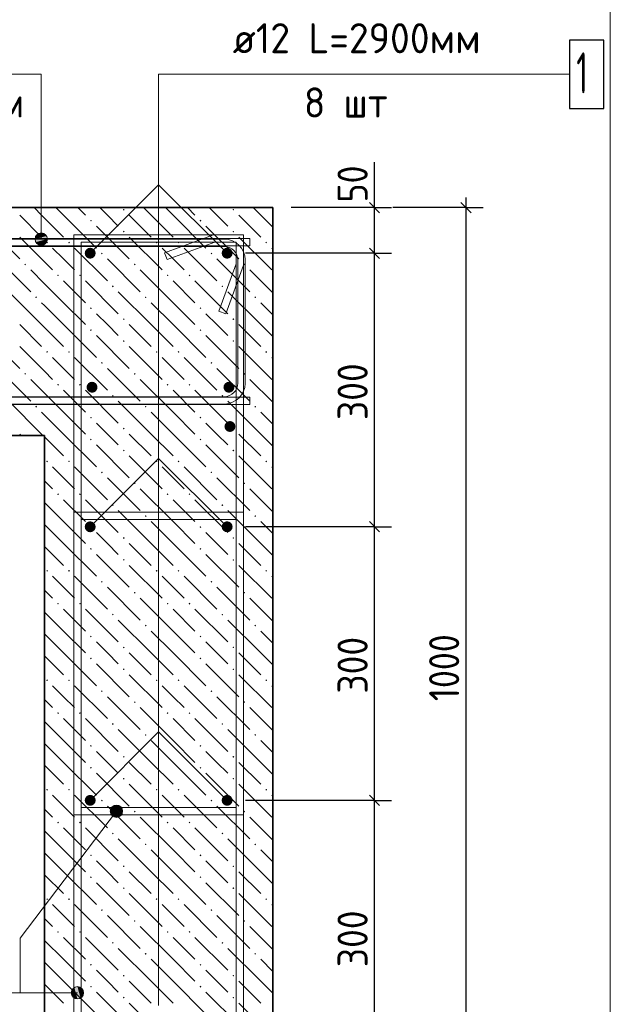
# Model space of a CAD drawing. Header units: millimetres. Extents: x 0 to 50412, y 0 to 35640.
# Tile 5 of 19: x 10819 to 15995, y 13814 to 22452. Entities that reach past the tile are written whole.
import ezdxf

# ---------------------------------------------------------------- set-up
doc = ezdxf.new("R2010")
doc.units = ezdxf.units.MM
doc.linetypes.add('______2', pattern=[324, 240, -84])
for name, color, linetype, lineweight in [('Standard', 7, 'Continuous', 25), ('ЖБ Стена верхний уровень', 7, 'Continuous', 35), ('Позиционная метка линия выноска', 7, 'Continuous', 13), ('Позиционная метка номер позиции', 7, 'Continuous', 13)]:
    doc.layers.add(name, color=color, linetype=linetype, lineweight=lineweight)
doc.layers.add('Размерная выноска', color=7, linetype='Continuous')
for name, color, linetype, true_color in [('Стена обрамление П-обр.', 7, 'Continuous', 0xa0a0a0), ('Стена фоновая арматура У1', 7, '______2', 0xa0a0a0), ('Стена фоновая арматура Х1', 7, '______2', 0xa0a0a0), ('Стена Хомут', 7, '______2', 0xa0a0a0)]:
    doc.layers.add(name, color=color, linetype=linetype, true_color=true_color)
doc.styles.add('ISOCPEUR', font='txt')

msp = doc.modelspace()

# ---------------------------------------------------------------- hatches: boundary and pattern name
at = {"layer": 'ЖБ Стена верхний уровень', "linetype": 'Continuous', "lineweight": 18, "transparency": 33554687}
for points in [[(11723.5, 20784.7), (11731.3, 20792.5), (11739.1, 20784.7), (11731.3, 20776.9)], [(12683.5, 20784.7), (12691.3, 20792.5), (12699.1, 20784.7), (12691.3, 20776.9)], [(11435.5, 20688.7), (11443.3, 20696.5), (11451.1, 20688.7), (11443.3, 20680.9)], [(12395.5, 20688.7), (12403.3, 20696.5), (12411.1, 20688.7), (12403.3, 20680.9)], [(11723.5, 20592.7), (11731.3, 20600.5), (11739.1, 20592.7), (11731.3, 20584.9)], [(12683.5, 20592.7), (12691.3, 20600.5), (12699.1, 20592.7), (12691.3, 20584.9)], [(11051.5, 20496.7), (11059.3, 20504.5), (11067.1, 20496.7), (11059.3, 20488.9)], [(11243.5, 20496.7), (11251.3, 20504.5), (11259.1, 20496.7), (11251.3, 20488.9)], [(12011.5, 20496.7), (12019.3, 20504.5), (12027.1, 20496.7), (12019.3, 20488.9)], [(12203.5, 20496.7), (12211.3, 20504.5), (12219.1, 20496.7), (12211.3, 20488.9)], [(12971.5, 20496.7), (12979.3, 20504.5), (12987.1, 20496.7), (12979.3, 20488.9)], [(11531.5, 20400.7), (11539.3, 20408.5), (11547.1, 20400.7), (11539.3, 20392.9)], [(12491.5, 20400.7), (12499.3, 20408.5), (12507.1, 20400.7), (12499.3, 20392.9)], [(10859.5, 20304.7), (10867.3, 20312.5), (10875.1, 20304.7), (10867.3, 20296.9)], [(11819.5, 20304.7), (11827.3, 20312.5), (11835.1, 20304.7), (11827.3, 20296.9)], [(12779.5, 20304.7), (12787.3, 20312.5), (12795.1, 20304.7), (12787.3, 20296.9)], [(11147.5, 20208.7), (11155.3, 20216.5), (11163.1, 20208.7), (11155.3, 20200.9)], [(11339.5, 20208.7), (11347.3, 20216.5), (11355.1, 20208.7), (11347.3, 20200.9)], [(12107.5, 20208.7), (12115.3, 20216.5), (12123.1, 20208.7), (12115.3, 20200.9)], [(12299.5, 20208.7), (12307.3, 20216.5), (12315.1, 20208.7), (12307.3, 20200.9)], [(11627.5, 20112.7), (11635.3, 20120.5), (11643.1, 20112.7), (11635.3, 20104.9)], [(12587.5, 20112.7), (12595.3, 20120.5), (12603.1, 20112.7), (12595.3, 20104.9)], [(10955.5, 20016.7), (10963.3, 20024.5), (10971.1, 20016.7), (10963.3, 20008.9)], [(11915.5, 20016.7), (11923.3, 20024.5), (11931.1, 20016.7), (11923.3, 20008.9)], [(12875.5, 20016.7), (12883.3, 20024.5), (12891.1, 20016.7), (12883.3, 20008.9)], [(11435.5, 19920.7), (11443.3, 19928.5), (11451.1, 19920.7), (11443.3, 19912.9)], [(12395.5, 19920.7), (12403.3, 19928.5), (12411.1, 19920.7), (12403.3, 19912.9)], [(11723.5, 19824.7), (11731.3, 19832.5), (11739.1, 19824.7), (11731.3, 19816.9)], [(12683.5, 19824.7), (12691.3, 19832.5), (12699.1, 19824.7), (12691.3, 19816.9)], [(11435.5, 19728.7), (11443.3, 19736.5), (11451.1, 19728.7), (11443.3, 19720.9)], [(12395.5, 19728.7), (12403.3, 19736.5), (12411.1, 19728.7), (12403.3, 19720.9)], [(11723.5, 19632.7), (11731.3, 19640.5), (11739.1, 19632.7), (11731.3, 19624.9)], [(12683.5, 19632.7), (12691.3, 19640.5), (12699.1, 19632.7), (12691.3, 19624.9)], [(11051.5, 19536.7), (11059.3, 19544.5), (11067.1, 19536.7), (11059.3, 19528.9)], [(11243.5, 19536.7), (11251.3, 19544.5), (11259.1, 19536.7), (11251.3, 19528.9)], [(12011.5, 19536.7), (12019.3, 19544.5), (12027.1, 19536.7), (12019.3, 19528.9)], [(12203.5, 19536.7), (12211.3, 19544.5), (12219.1, 19536.7), (12211.3, 19528.9)], [(12971.5, 19536.7), (12979.3, 19544.5), (12987.1, 19536.7), (12979.3, 19528.9)], [(11531.5, 19440.7), (11539.3, 19448.5), (11547.1, 19440.7), (11539.3, 19432.9)], [(12491.5, 19440.7), (12499.3, 19448.5), (12507.1, 19440.7), (12499.3, 19432.9)], [(10859.5, 19344.7), (10867.3, 19352.5), (10875.1, 19344.7), (10867.3, 19336.9)], [(11819.5, 19344.7), (11827.3, 19352.5), (11835.1, 19344.7), (11827.3, 19336.9)], [(12779.5, 19344.7), (12787.3, 19352.5), (12795.1, 19344.7), (12787.3, 19336.9)], [(11147.5, 19248.7), (11155.3, 19256.5), (11163.1, 19248.7), (11155.3, 19240.9)], [(11339.5, 19248.7), (11347.3, 19256.5), (11355.1, 19248.7), (11347.3, 19240.9)], [(12107.5, 19248.7), (12115.3, 19256.5), (12123.1, 19248.7), (12115.3, 19240.9)], [(12299.5, 19248.7), (12307.3, 19256.5), (12315.1, 19248.7), (12307.3, 19240.9)], [(11627.5, 19152.7), (11635.3, 19160.5), (11643.1, 19152.7), (11635.3, 19144.9)], [(12587.5, 19152.7), (12595.3, 19160.5), (12603.1, 19152.7), (12595.3, 19144.9)], [(10955.5, 19056.7), (10963.3, 19064.5), (10971.1, 19056.7), (10963.3, 19048.9)], [(11915.5, 19056.7), (11923.3, 19064.5), (11931.1, 19056.7), (11923.3, 19048.9)], [(12875.5, 19056.7), (12883.3, 19064.5), (12891.1, 19056.7), (12883.3, 19048.9)], [(11435.5, 18960.7), (11443.3, 18968.5), (11451.1, 18960.7), (11443.3, 18952.9)], [(12395.5, 18960.7), (12403.3, 18968.5), (12411.1, 18960.7), (12403.3, 18952.9)], [(11723.5, 18864.7), (11731.3, 18872.5), (11739.1, 18864.7), (11731.3, 18856.9)], [(12683.5, 18864.7), (12691.3, 18872.5), (12699.1, 18864.7), (12691.3, 18856.9)], [(11435.5, 18768.7), (11443.3, 18776.5), (11451.1, 18768.7), (11443.3, 18760.9)], [(12395.5, 18768.7), (12403.3, 18776.5), (12411.1, 18768.7), (12403.3, 18760.9)], [(11723.5, 18672.7), (11731.3, 18680.5), (11739.1, 18672.7), (11731.3, 18664.9)], [(12683.5, 18672.7), (12691.3, 18680.5), (12699.1, 18672.7), (12691.3, 18664.9)], [(11051.5, 18576.7), (11059.3, 18584.5), (11067.1, 18576.7), (11059.3, 18568.9)], [(11243.5, 18576.7), (11251.3, 18584.5), (11259.1, 18576.7), (11251.3, 18568.9)], [(12011.5, 18576.7), (12019.3, 18584.5), (12027.1, 18576.7), (12019.3, 18568.9)], [(12203.5, 18576.7), (12211.3, 18584.5), (12219.1, 18576.7), (12211.3, 18568.9)], [(12971.5, 18576.7), (12979.3, 18584.5), (12987.1, 18576.7), (12979.3, 18568.9)], [(11531.5, 18480.7), (11539.3, 18488.5), (11547.1, 18480.7), (11539.3, 18472.9)], [(12491.5, 18480.7), (12499.3, 18488.5), (12507.1, 18480.7), (12499.3, 18472.9)], [(11819.5, 18384.7), (11827.3, 18392.5), (11835.1, 18384.7), (11827.3, 18376.9)], [(12779.5, 18384.7), (12787.3, 18392.5), (12795.1, 18384.7), (12787.3, 18376.9)], [(11147.5, 18288.7), (11155.3, 18296.5), (11163.1, 18288.7), (11155.3, 18280.9)], [(11339.5, 18288.7), (11347.3, 18296.5), (11355.1, 18288.7), (11347.3, 18280.9)], [(12107.5, 18288.7), (12115.3, 18296.5), (12123.1, 18288.7), (12115.3, 18280.9)], [(12299.5, 18288.7), (12307.3, 18296.5), (12315.1, 18288.7), (12307.3, 18280.9)], [(11627.5, 18192.7), (11635.3, 18200.5), (11643.1, 18192.7), (11635.3, 18184.9)], [(12587.5, 18192.7), (12595.3, 18200.5), (12603.1, 18192.7), (12595.3, 18184.9)], [(11915.5, 18096.7), (11923.3, 18104.5), (11931.1, 18096.7), (11923.3, 18088.9)], [(12875.5, 18096.7), (12883.3, 18104.5), (12891.1, 18096.7), (12883.3, 18088.9)], [(11435.5, 18000.7), (11443.3, 18008.5), (11451.1, 18000.7), (11443.3, 17992.9)], [(12395.5, 18000.7), (12403.3, 18008.5), (12411.1, 18000.7), (12403.3, 17992.9)], [(11723.5, 17904.7), (11731.3, 17912.5), (11739.1, 17904.7), (11731.3, 17896.9)], [(12683.5, 17904.7), (12691.3, 17912.5), (12699.1, 17904.7), (12691.3, 17896.9)], [(11435.5, 17808.7), (11443.3, 17816.5), (11451.1, 17808.7), (11443.3, 17800.9)], [(12395.5, 17808.7), (12403.3, 17816.5), (12411.1, 17808.7), (12403.3, 17800.9)], [(11723.5, 17712.7), (11731.3, 17720.5), (11739.1, 17712.7), (11731.3, 17704.9)], [(12683.5, 17712.7), (12691.3, 17720.5), (12699.1, 17712.7), (12691.3, 17704.9)], [(11051.5, 17616.7), (11059.3, 17624.5), (11067.1, 17616.7), (11059.3, 17608.9)], [(11243.5, 17616.7), (11251.3, 17624.5), (11259.1, 17616.7), (11251.3, 17608.9)], [(12011.5, 17616.7), (12019.3, 17624.5), (12027.1, 17616.7), (12019.3, 17608.9)], [(12203.5, 17616.7), (12211.3, 17624.5), (12219.1, 17616.7), (12211.3, 17608.9)], [(12971.5, 17616.7), (12979.3, 17624.5), (12987.1, 17616.7), (12979.3, 17608.9)], [(11531.5, 17520.7), (11539.3, 17528.5), (11547.1, 17520.7), (11539.3, 17512.9)], [(12491.5, 17520.7), (12499.3, 17528.5), (12507.1, 17520.7), (12499.3, 17512.9)], [(11819.5, 17424.7), (11827.3, 17432.5), (11835.1, 17424.7), (11827.3, 17416.9)], [(12779.5, 17424.7), (12787.3, 17432.5), (12795.1, 17424.7), (12787.3, 17416.9)], [(11147.5, 17328.7), (11155.3, 17336.5), (11163.1, 17328.7), (11155.3, 17320.9)], [(11339.5, 17328.7), (11347.3, 17336.5), (11355.1, 17328.7), (11347.3, 17320.9)], [(12107.5, 17328.7), (12115.3, 17336.5), (12123.1, 17328.7), (12115.3, 17320.9)], [(12299.5, 17328.7), (12307.3, 17336.5), (12315.1, 17328.7), (12307.3, 17320.9)], [(11627.5, 17232.7), (11635.3, 17240.5), (11643.1, 17232.7), (11635.3, 17224.9)], [(12587.5, 17232.7), (12595.3, 17240.5), (12603.1, 17232.7), (12595.3, 17224.9)], [(11915.5, 17136.7), (11923.3, 17144.5), (11931.1, 17136.7), (11923.3, 17128.9)], [(12875.5, 17136.7), (12883.3, 17144.5), (12891.1, 17136.7), (12883.3, 17128.9)], [(11435.5, 17040.7), (11443.3, 17048.5), (11451.1, 17040.7), (11443.3, 17032.9)], [(12395.5, 17040.7), (12403.3, 17048.5), (12411.1, 17040.7), (12403.3, 17032.9)], [(11723.5, 16944.7), (11731.3, 16952.5), (11739.1, 16944.7), (11731.3, 16936.9)], [(12683.5, 16944.7), (12691.3, 16952.5), (12699.1, 16944.7), (12691.3, 16936.9)], [(11435.5, 16848.7), (11443.3, 16856.5), (11451.1, 16848.7), (11443.3, 16840.9)], [(12395.5, 16848.7), (12403.3, 16856.5), (12411.1, 16848.7), (12403.3, 16840.9)], [(11723.5, 16752.7), (11731.3, 16760.5), (11739.1, 16752.7), (11731.3, 16744.9)], [(12683.5, 16752.7), (12691.3, 16760.5), (12699.1, 16752.7), (12691.3, 16744.9)], [(11051.5, 16656.7), (11059.3, 16664.5), (11067.1, 16656.7), (11059.3, 16648.9)], [(11243.5, 16656.7), (11251.3, 16664.5), (11259.1, 16656.7), (11251.3, 16648.9)], [(12011.5, 16656.7), (12019.3, 16664.5), (12027.1, 16656.7), (12019.3, 16648.9)], [(12203.5, 16656.7), (12211.3, 16664.5), (12219.1, 16656.7), (12211.3, 16648.9)], [(12971.5, 16656.7), (12979.3, 16664.5), (12987.1, 16656.7), (12979.3, 16648.9)], [(11531.5, 16560.7), (11539.3, 16568.5), (11547.1, 16560.7), (11539.3, 16552.9)], [(12491.5, 16560.7), (12499.3, 16568.5), (12507.1, 16560.7), (12499.3, 16552.9)], [(11819.5, 16464.7), (11827.3, 16472.5), (11835.1, 16464.7), (11827.3, 16456.9)], [(12779.5, 16464.7), (12787.3, 16472.5), (12795.1, 16464.7), (12787.3, 16456.9)], [(11147.5, 16368.7), (11155.3, 16376.5), (11163.1, 16368.7), (11155.3, 16360.9)], [(11339.5, 16368.7), (11347.3, 16376.5), (11355.1, 16368.7), (11347.3, 16360.9)], [(12107.5, 16368.7), (12115.3, 16376.5), (12123.1, 16368.7), (12115.3, 16360.9)], [(12299.5, 16368.7), (12307.3, 16376.5), (12315.1, 16368.7), (12307.3, 16360.9)], [(11627.5, 16272.7), (11635.3, 16280.5), (11643.1, 16272.7), (11635.3, 16264.9)], [(12587.5, 16272.7), (12595.3, 16280.5), (12603.1, 16272.7), (12595.3, 16264.9)], [(11915.5, 16176.7), (11923.3, 16184.5), (11931.1, 16176.7), (11923.3, 16168.9)], [(12875.5, 16176.7), (12883.3, 16184.5), (12891.1, 16176.7), (12883.3, 16168.9)], [(11435.5, 16080.7), (11443.3, 16088.5), (11451.1, 16080.7), (11443.3, 16072.9)], [(12395.5, 16080.7), (12403.3, 16088.5), (12411.1, 16080.7), (12403.3, 16072.9)], [(11723.5, 15984.7), (11731.3, 15992.5), (11739.1, 15984.7), (11731.3, 15976.9)], [(12683.5, 15984.7), (12691.3, 15992.5), (12699.1, 15984.7), (12691.3, 15976.9)], [(11435.5, 15888.7), (11443.3, 15896.5), (11451.1, 15888.7), (11443.3, 15880.9)], [(12395.5, 15888.7), (12403.3, 15896.5), (12411.1, 15888.7), (12403.3, 15880.9)], [(11723.5, 15792.7), (11731.3, 15800.5), (11739.1, 15792.7), (11731.3, 15784.9)], [(12683.5, 15792.7), (12691.3, 15800.5), (12699.1, 15792.7), (12691.3, 15784.9)], [(11051.5, 15696.7), (11059.3, 15704.5), (11067.1, 15696.7), (11059.3, 15688.9)], [(11243.5, 15696.7), (11251.3, 15704.5), (11259.1, 15696.7), (11251.3, 15688.9)], [(12011.5, 15696.7), (12019.3, 15704.5), (12027.1, 15696.7), (12019.3, 15688.9)], [(12203.5, 15696.7), (12211.3, 15704.5), (12219.1, 15696.7), (12211.3, 15688.9)], [(12971.5, 15696.7), (12979.3, 15704.5), (12987.1, 15696.7), (12979.3, 15688.9)], [(11531.5, 15600.7), (11539.3, 15608.5), (11547.1, 15600.7), (11539.3, 15592.9)], [(12491.5, 15600.7), (12499.3, 15608.5), (12507.1, 15600.7), (12499.3, 15592.9)], [(11819.5, 15504.7), (11827.3, 15512.5), (11835.1, 15504.7), (11827.3, 15496.9)], [(12779.5, 15504.7), (12787.3, 15512.5), (12795.1, 15504.7), (12787.3, 15496.9)], [(11147.5, 15408.7), (11155.3, 15416.5), (11163.1, 15408.7), (11155.3, 15400.9)], [(11339.5, 15408.7), (11347.3, 15416.5), (11355.1, 15408.7), (11347.3, 15400.9)], [(12107.5, 15408.7), (12115.3, 15416.5), (12123.1, 15408.7), (12115.3, 15400.9)], [(12299.5, 15408.7), (12307.3, 15416.5), (12315.1, 15408.7), (12307.3, 15400.9)], [(11627.5, 15312.7), (11635.3, 15320.5), (11643.1, 15312.7), (11635.3, 15304.9)], [(12587.5, 15312.7), (12595.3, 15320.5), (12603.1, 15312.7), (12595.3, 15304.9)], [(11915.5, 15216.7), (11923.3, 15224.5), (11931.1, 15216.7), (11923.3, 15208.9)], [(12875.5, 15216.7), (12883.3, 15224.5), (12891.1, 15216.7), (12883.3, 15208.9)], [(11435.5, 15120.7), (11443.3, 15128.5), (11451.1, 15120.7), (11443.3, 15112.9)], [(12395.5, 15120.7), (12403.3, 15128.5), (12411.1, 15120.7), (12403.3, 15112.9)], [(11723.5, 15024.7), (11731.3, 15032.5), (11739.1, 15024.7), (11731.3, 15016.9)], [(12683.5, 15024.7), (12691.3, 15032.5), (12699.1, 15024.7), (12691.3, 15016.9)], [(11435.5, 14928.7), (11443.3, 14936.5), (11451.1, 14928.7), (11443.3, 14920.9)], [(12395.5, 14928.7), (12403.3, 14936.5), (12411.1, 14928.7), (12403.3, 14920.9)], [(11723.5, 14832.7), (11731.3, 14840.5), (11739.1, 14832.7), (11731.3, 14824.9)], [(12683.5, 14832.7), (12691.3, 14840.5), (12699.1, 14832.7), (12691.3, 14824.9)], [(11051.5, 14736.7), (11059.3, 14744.5), (11067.1, 14736.7), (11059.3, 14728.9)], [(11243.5, 14736.7), (11251.3, 14744.5), (11259.1, 14736.7), (11251.3, 14728.9)], [(12011.5, 14736.7), (12019.3, 14744.5), (12027.1, 14736.7), (12019.3, 14728.9)], [(12203.5, 14736.7), (12211.3, 14744.5), (12219.1, 14736.7), (12211.3, 14728.9)], [(12971.5, 14736.7), (12979.3, 14744.5), (12987.1, 14736.7), (12979.3, 14728.9)], [(11531.5, 14640.7), (11539.3, 14648.5), (11547.1, 14640.7), (11539.3, 14632.9)], [(12491.5, 14640.7), (12499.3, 14648.5), (12507.1, 14640.7), (12499.3, 14632.9)], [(11819.5, 14544.7), (11827.3, 14552.5), (11835.1, 14544.7), (11827.3, 14536.9)], [(12779.5, 14544.7), (12787.3, 14552.5), (12795.1, 14544.7), (12787.3, 14536.9)], [(11147.5, 14448.7), (11155.3, 14456.5), (11163.1, 14448.7), (11155.3, 14440.9)], [(11339.5, 14448.7), (11347.3, 14456.5), (11355.1, 14448.7), (11347.3, 14440.9)], [(12107.5, 14448.7), (12115.3, 14456.5), (12123.1, 14448.7), (12115.3, 14440.9)], [(12299.5, 14448.7), (12307.3, 14456.5), (12315.1, 14448.7), (12307.3, 14440.9)], [(11627.5, 14352.7), (11635.3, 14360.5), (11643.1, 14352.7), (11635.3, 14344.9)], [(12587.5, 14352.7), (12595.3, 14360.5), (12603.1, 14352.7), (12595.3, 14344.9)], [(11915.5, 14256.7), (11923.3, 14264.5), (11931.1, 14256.7), (11923.3, 14248.9)], [(12875.5, 14256.7), (12883.3, 14264.5), (12891.1, 14256.7), (12883.3, 14248.9)], [(11435.5, 14160.7), (11443.3, 14168.5), (11451.1, 14160.7), (11443.3, 14152.9)], [(12395.5, 14160.7), (12403.3, 14168.5), (12411.1, 14160.7), (12403.3, 14152.9)], [(11723.5, 14064.7), (11731.3, 14072.5), (11739.1, 14064.7), (11731.3, 14056.9)], [(12683.5, 14064.7), (12691.3, 14072.5), (12699.1, 14064.7), (12691.3, 14056.9)], [(11435.5, 13968.7), (11443.3, 13976.5), (11451.1, 13968.7), (11443.3, 13960.9)], [(12395.5, 13968.7), (12403.3, 13976.5), (12411.1, 13968.7), (12403.3, 13960.9)], [(11723.5, 13872.7), (11731.3, 13880.5), (11739.1, 13872.7), (11731.3, 13864.9)], [(12683.5, 13872.7), (12691.3, 13880.5), (12699.1, 13872.7), (12691.3, 13864.9)]]:
    msp.add_hatch(color=7, dxfattribs=at).paths.add_polyline_path(points, flags=16)
at = {"layer": 'Позиционная метка линия выноска', "linetype": 'Continuous', "lineweight": 13, "transparency": 33554687}
for points in [[(11035.5, 20574), (10981.5, 20574), (10962.1, 20554.6)], [(11035.5, 20574), (10962.1, 20554.6), (11055, 20554.6)], [(10981.5, 20574), (11035.5, 20574), (11008.5, 20581.6)], [(11055, 20554.6), (10962.1, 20554.6), (10954.5, 20527.6)], [(11055, 20554.6), (10954.5, 20527.6), (11062.5, 20527.6)], [(11062.5, 20527.6), (10954.5, 20527.6), (10962.1, 20500.6)], [(11062.5, 20527.6), (10962.1, 20500.6), (11055, 20500.6)], [(11055, 20500.6), (10962.1, 20500.6), (10981.5, 20481.2)], [(11055, 20500.6), (10981.5, 20481.2), (11035.5, 20481.2)], [(11035.5, 20481.2), (10981.5, 20481.2), (11008.5, 20473.6)], [(11624.2, 15539.8), (11720.6, 15500.6), (11646.6, 15556.8)], [(11646.6, 15556.8), (11716.8, 15527.9), (11673.8, 15560.5)], [(11646.6, 15556.8), (11720.6, 15500.6), (11716.8, 15527.9)], [(11673.8, 15560.5), (11716.8, 15527.9), (11699.9, 15550.2)], [(11613.9, 15513.7), (11710.3, 15474.6), (11624.2, 15539.8)], [(11617.7, 15486.5), (11688, 15457.6), (11613.9, 15513.7)], [(11613.9, 15513.7), (11688, 15457.6), (11710.3, 15474.6)], [(11660.7, 15453.9), (11617.7, 15486.5), (11634.6, 15464.2)], [(11617.7, 15486.5), (11660.7, 15453.9), (11688, 15457.6)], [(11624.2, 15539.8), (11710.3, 15474.6), (11720.6, 15500.6)], [(11278.5, 13888.5), (11278.5, 13942.5), (11270.9, 13915.5)], [(11278.5, 13942.5), (11297.9, 13869.1), (11297.9, 13962)], [(11278.5, 13942.5), (11278.5, 13888.5), (11297.9, 13869.1)], [(11297.9, 13962), (11324.9, 13861.5), (11324.9, 13969.5)], [(11297.9, 13962), (11297.9, 13869.1), (11324.9, 13861.5)], [(11324.9, 13969.5), (11324.9, 13861.5), (11351.9, 13869.1)], [(11324.9, 13969.5), (11351.9, 13869.1), (11351.9, 13962)], [(11351.9, 13962), (11351.9, 13869.1), (11371.4, 13888.5)], [(11351.9, 13962), (11371.4, 13888.5), (11371.4, 13942.5)], [(11371.4, 13942.5), (11371.4, 13888.5), (11378.9, 13915.5)]]:
    msp.add_hatch(color=7, dxfattribs=at).paths.add_polyline_path(points)
at = {"layer": 'Стена фоновая арматура Х1', "linetype": 'Continuous', "lineweight": 18, "transparency": 33554687}
for points in [[(11484.9, 20403.2), (11481.3, 20421.6), (11470.9, 20437.1), (11455.3, 20447.5), (11436.9, 20451.2), (11418.5, 20447.5), (11403, 20437.1), (11392.6, 20421.6), (11388.9, 20403.2), (11392.6, 20384.8), (11403, 20369.3), (11418.5, 20358.9), (11436.9, 20355.2), (11455.3, 20358.9), (11470.9, 20369.3), (11481.3, 20384.8)], [(12684.9, 20403.2), (12681.3, 20421.6), (12670.9, 20437.1), (12655.3, 20447.5), (12636.9, 20451.2), (12618.5, 20447.5), (12603, 20437.1), (12592.6, 20421.6), (12588.9, 20403.2), (12592.6, 20384.8), (12603, 20369.3), (12618.5, 20358.9), (12636.9, 20355.2), (12655.3, 20358.9), (12670.9, 20369.3), (12681.3, 20384.8)], [(11500.9, 19227.2), (11497.3, 19245.5), (11486.9, 19261.1), (11471.3, 19271.5), (11452.9, 19275.2), (11434.5, 19271.5), (11419, 19261.1), (11408.6, 19245.5), (11404.9, 19227.2), (11408.6, 19208.8), (11419, 19193.2), (11434.5, 19182.8), (11452.9, 19179.2), (11471.3, 19182.8), (11486.9, 19193.2), (11497.3, 19208.8)], [(12700.9, 19227.2), (12697.3, 19245.6), (12686.9, 19261.1), (12671.3, 19271.6), (12652.9, 19275.2), (12634.5, 19271.6), (12619, 19261.1), (12608.6, 19245.6), (12604.9, 19227.2), (12608.6, 19208.8), (12619, 19193.3), (12634.5, 19182.9), (12652.9, 19179.2), (12671.3, 19182.9), (12686.9, 19193.3), (12697.3, 19208.8)], [(12709.6, 18882.8), (12706, 18901.1), (12695.6, 18916.7), (12680, 18927.1), (12661.6, 18930.8), (12643.3, 18927.1), (12627.7, 18916.7), (12617.3, 18901.1), (12613.6, 18882.8), (12617.3, 18864.4), (12627.7, 18848.8), (12643.3, 18838.4), (12661.6, 18834.8), (12680, 18838.4), (12695.6, 18848.8), (12706, 18864.4)], [(11484.9, 18003.2), (11481.3, 18021.6), (11470.9, 18037.1), (11455.3, 18047.5), (11436.9, 18051.2), (11418.5, 18047.5), (11403, 18037.1), (11392.6, 18021.6), (11388.9, 18003.2), (11392.6, 17984.8), (11403, 17969.3), (11418.5, 17958.9), (11436.9, 17955.2), (11455.3, 17958.9), (11470.9, 17969.3), (11481.3, 17984.8)], [(12684.9, 18003.2), (12681.3, 18021.6), (12670.9, 18037.1), (12655.3, 18047.5), (12636.9, 18051.2), (12618.5, 18047.5), (12603, 18037.1), (12592.6, 18021.6), (12588.9, 18003.2), (12592.6, 17984.8), (12603, 17969.3), (12618.5, 17958.9), (12636.9, 17955.2), (12655.3, 17958.9), (12670.9, 17969.3), (12681.3, 17984.8)], [(11484.9, 15603.2), (11481.3, 15621.6), (11470.9, 15637.1), (11455.3, 15647.5), (11436.9, 15651.2), (11418.5, 15647.5), (11403, 15637.1), (11392.6, 15621.6), (11388.9, 15603.2), (11392.6, 15584.8), (11403, 15569.3), (11418.5, 15558.9), (11436.9, 15555.2), (11455.3, 15558.9), (11470.9, 15569.3), (11481.3, 15584.8)], [(12684.9, 15603.2), (12681.3, 15621.6), (12670.9, 15637.1), (12655.3, 15647.5), (12636.9, 15651.2), (12618.5, 15647.5), (12603, 15637.1), (12592.6, 15621.6), (12588.9, 15603.2), (12592.6, 15584.8), (12603, 15569.3), (12618.5, 15558.9), (12636.9, 15555.2), (12655.3, 15558.9), (12670.9, 15569.3), (12681.3, 15584.8)]]:
    msp.add_hatch(color=7, dxfattribs=at).paths.add_polyline_path(points)

# ---------------------------------------------------------------- linework, layer by layer
at = {"layer": 'Standard', "color": 7, "linetype": 'Continuous', "lineweight": 25, "transparency": 33554687}
for p, q in [((13973.5, 20758.2), (13883.5, 20848.2)), ((14775.9, 20758.2), (14685.9, 20848.2)), ((13973.5, 20358.2), (13883.5, 20448.2)), ((13973.5, 17958.2), (13883.5, 18048.2)), ((13973.5, 15558.2), (13883.5, 15648.2))]:
    msp.add_line(p, q, dxfattribs=at)
at = {"layer": 'Standard', "color": 7, "linetype": 'Continuous', "lineweight": -3, "transparency": 33554687}
for p, q in [((13928.5, 20803.2), (13928.5, 20893.2)), ((14730.9, 20803.2), (14730.9, 20893.2)), ((13928.5, 20803.2), (13778.5, 20803.2)), ((13928.5, 20803.2), (14078.5, 20803.2)), ((13928.5, 20403.2), (13928.5, 20803.2)), ((14730.9, 20803.2), (14088.5, 20803.2)), ((14730.9, 20803.2), (14580.9, 20803.2)), ((14730.9, 20803.2), (14880.9, 20803.2)), ((13928.5, 20403.2), (13778.5, 20403.2)), ((13928.5, 20403.2), (14078.5, 20403.2)), ((13928.5, 18003.2), (13928.5, 20403.2)), ((13928.5, 18003.2), (13778.5, 18003.2)), ((13928.5, 18003.2), (14078.5, 18003.2)), ((13928.5, 15603.2), (13928.5, 18003.2)), ((13928.5, 15603.2), (13778.5, 15603.2)), ((13928.5, 15603.2), (14078.5, 15603.2)), ((13928.5, 13203.2), (13928.5, 15603.2))]:
    msp.add_line(p, q, dxfattribs=at)
at = {"layer": 'Standard', "color": 254, "linetype": 'Continuous', "lineweight": 18, "true_color": 0xc4c4ff, "transparency": 33554687}
msp.add_lwpolyline([(5268.1, 11394.4), (15994.7, 11394.4), (15994.7, 23061.4), (5268.1, 23061.4), (5268.1, 11394.4)], dxfattribs=at)
at = {"layer": 'Standard', "color": 7, "linetype": 'Continuous', "lineweight": -3, "transparency": 33554687}
for points in [[(13928.5, 20803.2), (13908.1, 20803.2), (13908.1, 20803.2), (13196.9, 20803.2)], [(14730.9, 12803.2), (14730.9, 16533.5), (14730.9, 16533.5), (14730.9, 20803.2)], [(13928.5, 20403.2), (13908.1, 20403.2), (13908.1, 20403.2), (12796.9, 20403.2)], [(13928.5, 18003.2), (13908.1, 18003.2), (13908.1, 18003.2), (13908.1, 18003.2), (13908.1, 18003.2), (12796.9, 18003.2)], [(13928.5, 15603.2), (13908.1, 15603.2), (13908.1, 15603.2), (13908.1, 15603.2), (13908.1, 15603.2), (13908.1, 15603.2), (13908.1, 15603.2), (12796.9, 15603.2)]]:
    msp.add_lwpolyline(points, dxfattribs=at)
at = {"layer": 'ЖБ Стена верхний уровень', "color": 7, "linetype": 'Continuous', "lineweight": 35, "transparency": 33554687}
for p, q in [((11036.9, 20803.2), (6068.1, 20803.2)), ((13036.9, 20803.2), (11036.9, 20803.2)), ((13036.9, 12803.2), (13036.9, 20803.2)), ((6068.1, 18803.2), (11036.9, 18803.2)), ((11036.9, 18803.2), (11036.9, 12803.2))]:
    msp.add_line(p, q, dxfattribs=at)
at = {"layer": 'ЖБ Стена верхний уровень', "color": 9, "linetype": 'Continuous', "lineweight": 18, "true_color": 0xc7c7c7, "transparency": 33554687}
for p, q in [((10819.3, 20736.7), (11011.3, 20544.7)), ((11011.3, 20736.7), (10944.8, 20803.2)), ((11011.3, 20736.7), (11036.9, 20711.1)), ((11136.8, 20803.2), (11203.3, 20736.7)), ((11203.3, 20736.7), (11491.3, 20448.7)), ((11328.8, 20803.2), (11395.3, 20736.7)), ((11587.3, 20736.7), (11520.8, 20803.2)), ((11683.3, 20640.7), (11587.3, 20736.7)), ((11779.3, 20736.7), (11971.3, 20544.7)), ((11971.3, 20736.7), (11904.8, 20803.2)), ((11971.3, 20736.7), (12163.3, 20544.7)), ((12096.8, 20803.2), (12163.3, 20736.7)), ((12163.3, 20736.7), (12451.3, 20448.7)), ((12288.8, 20803.2), (12355.3, 20736.7)), ((12547.3, 20736.7), (12480.8, 20803.2)), ((12643.3, 20640.7), (12547.3, 20736.7)), ((12739.3, 20736.7), (12931.3, 20544.7)), ((12931.3, 20736.7), (12864.8, 20803.2)), ((12931.3, 20736.7), (13036.9, 20631.1)), ((11036.9, 20711.1), (11203.3, 20544.7)), ((10531.3, 20640.7), (10819.3, 20352.7)), ((11491.3, 20640.7), (11779.3, 20352.7)), ((12451.3, 20640.7), (12739.3, 20352.7)), ((10819.3, 20544.7), (11036.9, 20327.1)), ((11779.3, 20544.7), (12067.3, 20256.7)), ((12739.3, 20544.7), (13027.3, 20256.7)), ((11203.3, 20352.7), (11107.3, 20448.7)), ((11299.3, 20448.7), (11587.3, 20160.7)), ((12163.3, 20352.7), (12067.3, 20448.7)), ((12259.3, 20448.7), (12547.3, 20160.7)), ((13036.9, 20439.1), (13027.3, 20448.7)), ((10627.3, 20352.7), (10915.3, 20064.7)), ((11036.9, 20327.1), (11107.3, 20256.7)), ((11299.3, 20256.7), (11203.3, 20352.7)), ((11587.3, 20352.7), (11875.3, 20064.7)), ((12259.3, 20256.7), (12163.3, 20352.7)), ((12547.3, 20352.7), (12835.3, 20064.7)), ((11036.9, 20135.1), (10915.3, 20256.7)), ((12163.3, 19968.7), (11875.3, 20256.7)), ((13036.9, 20055.1), (12835.3, 20256.7)), ((11203.3, 19968.7), (11036.9, 20135.1)), ((11203.3, 20160.7), (11395.3, 19968.7)), ((11395.3, 20160.7), (11683.3, 19872.7)), ((12163.3, 20160.7), (12355.3, 19968.7)), ((12355.3, 20160.7), (12643.3, 19872.7)), ((11011.3, 19776.7), (10723.3, 20064.7)), ((11971.3, 19776.7), (11683.3, 20064.7)), ((12931.3, 19776.7), (12643.3, 20064.7)), ((11011.3, 19968.7), (11036.9, 19943.1)), ((11203.3, 19968.7), (11395.3, 19776.7)), ((11971.3, 19968.7), (12163.3, 19776.7)), ((12163.3, 19968.7), (12355.3, 19776.7)), ((12931.3, 19968.7), (13036.9, 19863.1)), ((11036.9, 19943.1), (11203.3, 19776.7)), ((11587.3, 19776.7), (11491.3, 19872.7)), ((12547.3, 19776.7), (12451.3, 19872.7)), ((10819.3, 19776.7), (11011.3, 19584.7)), ((11011.3, 19776.7), (11036.9, 19751.1)), ((11036.9, 19751.1), (11203.3, 19584.7)), ((11203.3, 19776.7), (11491.3, 19488.7)), ((11683.3, 19680.7), (11587.3, 19776.7)), ((11779.3, 19776.7), (11971.3, 19584.7)), ((11971.3, 19776.7), (12163.3, 19584.7)), ((12163.3, 19776.7), (12451.3, 19488.7)), ((12643.3, 19680.7), (12547.3, 19776.7)), ((12739.3, 19776.7), (12931.3, 19584.7)), ((12931.3, 19776.7), (13036.9, 19671.1)), ((10531.3, 19680.7), (10819.3, 19392.7)), ((11491.3, 19680.7), (11779.3, 19392.7)), ((12451.3, 19680.7), (12739.3, 19392.7)), ((10819.3, 19584.7), (11036.9, 19367.1)), ((11779.3, 19584.7), (12067.3, 19296.7)), ((12739.3, 19584.7), (13027.3, 19296.7)), ((11203.3, 19392.7), (11107.3, 19488.7)), ((11299.3, 19488.7), (11587.3, 19200.7)), ((12163.3, 19392.7), (12067.3, 19488.7)), ((12259.3, 19488.7), (12547.3, 19200.7)), ((13036.9, 19479.1), (13027.3, 19488.7)), ((10627.3, 19392.7), (10915.3, 19104.7)), ((11036.9, 19367.1), (11107.3, 19296.7)), ((11299.3, 19296.7), (11203.3, 19392.7)), ((11587.3, 19392.7), (11875.3, 19104.7)), ((12259.3, 19296.7), (12163.3, 19392.7)), ((12547.3, 19392.7), (12835.3, 19104.7)), ((11036.9, 19175.1), (10915.3, 19296.7)), ((12163.3, 19008.7), (11875.3, 19296.7)), ((13036.9, 19095.1), (12835.3, 19296.7)), ((11203.3, 19200.7), (11395.3, 19008.7)), ((11395.3, 19200.7), (11683.3, 18912.7)), ((12163.3, 19200.7), (12355.3, 19008.7)), ((12355.3, 19200.7), (12643.3, 18912.7)), ((11011.3, 18816.7), (10723.3, 19104.7)), ((11203.3, 19008.7), (11036.9, 19175.1)), ((11971.3, 18816.7), (11683.3, 19104.7)), ((12931.3, 18816.7), (12643.3, 19104.7)), ((11011.3, 19008.7), (11036.9, 18983.1)), ((11203.3, 19008.7), (11395.3, 18816.7)), ((11971.3, 19008.7), (12163.3, 18816.7)), ((12163.3, 19008.7), (12355.3, 18816.7)), ((12931.3, 19008.7), (13036.9, 18903.1)), ((11036.9, 18983.1), (11203.3, 18816.7)), ((11587.3, 18816.7), (11491.3, 18912.7)), ((12547.3, 18816.7), (12451.3, 18912.7)), ((10819.3, 18816.7), (10832.8, 18803.2)), ((11011.3, 18816.7), (11024.8, 18803.2)), ((11036.9, 18791.1), (11203.3, 18624.7)), ((11203.3, 18816.7), (11491.3, 18528.7)), ((11683.3, 18720.7), (11587.3, 18816.7)), ((11779.3, 18816.7), (11971.3, 18624.7)), ((11971.3, 18816.7), (12163.3, 18624.7)), ((12163.3, 18816.7), (12451.3, 18528.7)), ((12643.3, 18720.7), (12547.3, 18816.7)), ((12739.3, 18816.7), (12931.3, 18624.7)), ((12931.3, 18816.7), (13036.9, 18711.1)), ((11491.3, 18720.7), (11779.3, 18432.7)), ((12451.3, 18720.7), (12739.3, 18432.7)), ((11779.3, 18624.7), (12067.3, 18336.7)), ((12739.3, 18624.7), (13027.3, 18336.7)), ((11203.3, 18432.7), (11107.3, 18528.7)), ((11299.3, 18528.7), (11587.3, 18240.7)), ((12163.3, 18432.7), (12067.3, 18528.7)), ((12259.3, 18528.7), (12547.3, 18240.7)), ((13036.9, 18519.1), (13027.3, 18528.7)), ((11036.9, 18407.1), (11107.3, 18336.7)), ((11299.3, 18336.7), (11203.3, 18432.7)), ((11587.3, 18432.7), (11875.3, 18144.7)), ((12259.3, 18336.7), (12163.3, 18432.7)), ((12547.3, 18432.7), (12835.3, 18144.7)), ((12163.3, 18048.7), (11875.3, 18336.7)), ((13036.9, 18135.1), (12835.3, 18336.7)), ((11203.3, 18240.7), (11395.3, 18048.7)), ((11395.3, 18240.7), (11683.3, 17952.7)), ((12163.3, 18240.7), (12355.3, 18048.7)), ((12355.3, 18240.7), (12643.3, 17952.7)), ((11203.3, 18048.7), (11036.9, 18215.1)), ((11971.3, 17856.7), (11683.3, 18144.7)), ((12931.3, 17856.7), (12643.3, 18144.7)), ((11036.9, 18023.1), (11203.3, 17856.7)), ((11203.3, 18048.7), (11395.3, 17856.7)), ((11971.3, 18048.7), (12163.3, 17856.7)), ((12163.3, 18048.7), (12355.3, 17856.7)), ((12931.3, 18048.7), (13036.9, 17943.1)), ((11587.3, 17856.7), (11491.3, 17952.7)), ((12547.3, 17856.7), (12451.3, 17952.7)), ((11036.9, 17831.1), (11203.3, 17664.7)), ((11203.3, 17856.7), (11491.3, 17568.7)), ((11683.3, 17760.7), (11587.3, 17856.7)), ((11779.3, 17856.7), (11971.3, 17664.7)), ((11971.3, 17856.7), (12163.3, 17664.7)), ((12163.3, 17856.7), (12451.3, 17568.7)), ((12643.3, 17760.7), (12547.3, 17856.7)), ((12739.3, 17856.7), (12931.3, 17664.7)), ((12931.3, 17856.7), (13036.9, 17751.1)), ((11491.3, 17760.7), (11779.3, 17472.7)), ((12451.3, 17760.7), (12739.3, 17472.7)), ((11779.3, 17664.7), (12067.3, 17376.7)), ((12739.3, 17664.7), (13027.3, 17376.7)), ((11203.3, 17472.7), (11107.3, 17568.7)), ((11299.3, 17568.7), (11587.3, 17280.7)), ((12163.3, 17472.7), (12067.3, 17568.7)), ((12259.3, 17568.7), (12547.3, 17280.7)), ((13036.9, 17559.1), (13027.3, 17568.7)), ((11299.3, 17376.7), (11203.3, 17472.7)), ((11587.3, 17472.7), (11875.3, 17184.7)), ((12259.3, 17376.7), (12163.3, 17472.7)), ((12547.3, 17472.7), (12835.3, 17184.7)), ((11036.9, 17447.1), (11107.3, 17376.7)), ((12163.3, 17088.7), (11875.3, 17376.7)), ((13036.9, 17175.1), (12835.3, 17376.7)), ((11203.3, 17280.7), (11395.3, 17088.7)), ((11395.3, 17280.7), (11683.3, 16992.7)), ((12163.3, 17280.7), (12355.3, 17088.7)), ((12355.3, 17280.7), (12643.3, 16992.7)), ((11203.3, 17088.7), (11036.9, 17255.1)), ((11971.3, 16896.7), (11683.3, 17184.7)), ((12931.3, 16896.7), (12643.3, 17184.7)), ((11036.9, 17063.1), (11203.3, 16896.7)), ((11203.3, 17088.7), (11395.3, 16896.7)), ((11971.3, 17088.7), (12163.3, 16896.7)), ((12163.3, 17088.7), (12355.3, 16896.7)), ((12931.3, 17088.7), (13036.9, 16983.1)), ((11587.3, 16896.7), (11491.3, 16992.7)), ((12547.3, 16896.7), (12451.3, 16992.7)), ((11036.9, 16871.1), (11203.3, 16704.7)), ((11203.3, 16896.7), (11491.3, 16608.7)), ((11683.3, 16800.7), (11587.3, 16896.7)), ((11779.3, 16896.7), (11971.3, 16704.7)), ((11971.3, 16896.7), (12163.3, 16704.7)), ((12163.3, 16896.7), (12451.3, 16608.7)), ((12643.3, 16800.7), (12547.3, 16896.7)), ((12739.3, 16896.7), (12931.3, 16704.7)), ((12931.3, 16896.7), (13036.9, 16791.1)), ((11491.3, 16800.7), (11779.3, 16512.7)), ((12451.3, 16800.7), (12739.3, 16512.7)), ((11779.3, 16704.7), (12067.3, 16416.7)), ((12739.3, 16704.7), (13027.3, 16416.7)), ((11203.3, 16512.7), (11107.3, 16608.7)), ((11299.3, 16608.7), (11587.3, 16320.7)), ((12163.3, 16512.7), (12067.3, 16608.7)), ((12259.3, 16608.7), (12547.3, 16320.7)), ((13036.9, 16599.1), (13027.3, 16608.7)), ((11299.3, 16416.7), (11203.3, 16512.7)), ((11587.3, 16512.7), (11875.3, 16224.7)), ((12259.3, 16416.7), (12163.3, 16512.7)), ((12547.3, 16512.7), (12835.3, 16224.7)), ((11036.9, 16487.1), (11107.3, 16416.7)), ((12163.3, 16128.7), (11875.3, 16416.7)), ((13036.9, 16215.1), (12835.3, 16416.7)), ((11203.3, 16128.7), (11036.9, 16295.1)), ((11203.3, 16320.7), (11395.3, 16128.7)), ((11395.3, 16320.7), (11683.3, 16032.7)), ((12163.3, 16320.7), (12355.3, 16128.7)), ((12355.3, 16320.7), (12643.3, 16032.7)), ((11971.3, 15936.7), (11683.3, 16224.7)), ((12931.3, 15936.7), (12643.3, 16224.7)), ((11036.9, 16103.1), (11203.3, 15936.7)), ((11203.3, 16128.7), (11395.3, 15936.7)), ((11971.3, 16128.7), (12163.3, 15936.7)), ((12163.3, 16128.7), (12355.3, 15936.7)), ((12931.3, 16128.7), (13036.9, 16023.1)), ((11587.3, 15936.7), (11491.3, 16032.7)), ((12547.3, 15936.7), (12451.3, 16032.7)), ((11036.9, 15911.1), (11203.3, 15744.7)), ((11203.3, 15936.7), (11491.3, 15648.7)), ((11683.3, 15840.7), (11587.3, 15936.7)), ((11779.3, 15936.7), (11971.3, 15744.7)), ((11971.3, 15936.7), (12163.3, 15744.7)), ((12163.3, 15936.7), (12451.3, 15648.7)), ((12643.3, 15840.7), (12547.3, 15936.7)), ((12739.3, 15936.7), (12931.3, 15744.7)), ((12931.3, 15936.7), (13036.9, 15831.1)), ((11491.3, 15840.7), (11779.3, 15552.7)), ((12451.3, 15840.7), (12739.3, 15552.7)), ((11779.3, 15744.7), (12067.3, 15456.7)), ((12739.3, 15744.7), (13027.3, 15456.7)), ((11203.3, 15552.7), (11107.3, 15648.7)), ((11299.3, 15648.7), (11587.3, 15360.7)), ((12163.3, 15552.7), (12067.3, 15648.7)), ((12259.3, 15648.7), (12547.3, 15360.7)), ((13036.9, 15639.1), (13027.3, 15648.7)), ((11299.3, 15456.7), (11203.3, 15552.7)), ((11587.3, 15552.7), (11875.3, 15264.7)), ((12259.3, 15456.7), (12163.3, 15552.7)), ((12547.3, 15552.7), (12835.3, 15264.7)), ((11036.9, 15527.1), (11107.3, 15456.7)), ((12163.3, 15168.7), (11875.3, 15456.7)), ((13036.9, 15255.1), (12835.3, 15456.7)), ((11203.3, 15168.7), (11036.9, 15335.1)), ((11203.3, 15360.7), (11395.3, 15168.7)), ((11395.3, 15360.7), (11683.3, 15072.7)), ((12163.3, 15360.7), (12355.3, 15168.7)), ((12355.3, 15360.7), (12643.3, 15072.7)), ((11971.3, 14976.7), (11683.3, 15264.7)), ((12931.3, 14976.7), (12643.3, 15264.7)), ((11036.9, 15143.1), (11203.3, 14976.7)), ((11203.3, 15168.7), (11395.3, 14976.7)), ((11971.3, 15168.7), (12163.3, 14976.7)), ((12163.3, 15168.7), (12355.3, 14976.7)), ((12931.3, 15168.7), (13036.9, 15063.1)), ((11587.3, 14976.7), (11491.3, 15072.7)), ((12547.3, 14976.7), (12451.3, 15072.7)), ((11036.9, 14951.1), (11203.3, 14784.7)), ((11203.3, 14976.7), (11491.3, 14688.7)), ((11683.3, 14880.7), (11587.3, 14976.7)), ((11779.3, 14976.7), (11971.3, 14784.7)), ((11971.3, 14976.7), (12163.3, 14784.7)), ((12163.3, 14976.7), (12451.3, 14688.7)), ((12643.3, 14880.7), (12547.3, 14976.7)), ((12739.3, 14976.7), (12931.3, 14784.7)), ((12931.3, 14976.7), (13036.9, 14871.1)), ((11491.3, 14880.7), (11779.3, 14592.7)), ((12451.3, 14880.7), (12739.3, 14592.7)), ((11779.3, 14784.7), (12067.3, 14496.7)), ((12739.3, 14784.7), (13027.3, 14496.7)), ((11203.3, 14592.7), (11107.3, 14688.7)), ((11299.3, 14688.7), (11587.3, 14400.7)), ((12163.3, 14592.7), (12067.3, 14688.7)), ((12259.3, 14688.7), (12547.3, 14400.7)), ((13036.9, 14679.1), (13027.3, 14688.7)), ((11036.9, 14567.1), (11107.3, 14496.7)), ((11299.3, 14496.7), (11203.3, 14592.7)), ((11587.3, 14592.7), (11875.3, 14304.7)), ((12259.3, 14496.7), (12163.3, 14592.7)), ((12547.3, 14592.7), (12835.3, 14304.7)), ((12163.3, 14208.7), (11875.3, 14496.7)), ((13036.9, 14295.1), (12835.3, 14496.7)), ((11203.3, 14208.7), (11036.9, 14375.1)), ((11203.3, 14400.7), (11395.3, 14208.7)), ((11395.3, 14400.7), (11683.3, 14112.7)), ((12163.3, 14400.7), (12355.3, 14208.7)), ((12355.3, 14400.7), (12643.3, 14112.7)), ((11971.3, 14016.7), (11683.3, 14304.7)), ((12931.3, 14016.7), (12643.3, 14304.7)), ((11036.9, 14183.1), (11203.3, 14016.7)), ((11203.3, 14208.7), (11395.3, 14016.7)), ((11971.3, 14208.7), (12163.3, 14016.7)), ((12163.3, 14208.7), (12355.3, 14016.7)), ((12931.3, 14208.7), (13036.9, 14103.1)), ((11587.3, 14016.7), (11491.3, 14112.7)), ((12547.3, 14016.7), (12451.3, 14112.7)), ((11203.3, 14016.7), (11491.3, 13728.7)), ((11683.3, 13920.7), (11587.3, 14016.7)), ((11779.3, 14016.7), (11971.3, 13824.7)), ((11971.3, 14016.7), (12163.3, 13824.7)), ((12163.3, 14016.7), (12451.3, 13728.7)), ((12643.3, 13920.7), (12547.3, 14016.7)), ((12739.3, 14016.7), (12931.3, 13824.7)), ((12931.3, 14016.7), (13036.9, 13911.1)), ((11036.9, 13991.1), (11203.3, 13824.7)), ((11491.3, 13920.7), (11779.3, 13632.7)), ((12451.3, 13920.7), (12739.3, 13632.7)), ((11779.3, 13824.7), (12067.3, 13536.7)), ((12739.3, 13824.7), (13027.3, 13536.7))]:
    msp.add_line(p, q, dxfattribs=at)
at = {"layer": 'Позиционная метка линия выноска', "color": 7, "linetype": 'Continuous', "lineweight": 13, "transparency": 33554687}
for p, q in [((11008.5, 20581.6), (11008.5, 20581.6)), ((10954.5, 20527.6), (10954.5, 20527.6)), ((11008.5, 20473.6), (11008.5, 20473.6)), ((11062.5, 20527.6), (11062.5, 20527.6)), ((11699.9, 15550.2), (11699.9, 15550.2)), ((11624.2, 15539.8), (11624.2, 15539.8)), ((11634.6, 15464.2), (11634.6, 15464.2)), ((11710.3, 15474.6), (11710.3, 15474.6)), ((5565.7, 13915.5), (11324.9, 13915.5)), ((11270.9, 13915.5), (11270.9, 13915.5)), ((11324.9, 13969.5), (11324.9, 13969.5)), ((11378.9, 13915.5), (11378.9, 13915.5)), ((11324.9, 13861.5), (11324.9, 13861.5))]:
    msp.add_line(p, q, dxfattribs=at)
for points in [[(8664.5, 21973.1), (11008.5, 21973.1), (11008.5, 20527.6)], [(12036.9, 13803.2), (12036.9, 21973.1), (15636.9, 21973.1)], [(11436.9, 20403.2), (12036.9, 21003.2), (12636.9, 20403.2)], [(11436.9, 18003.2), (12036.9, 18603.2), (12636.9, 18003.2)], [(11436.9, 15603.2), (12036.9, 16203.2), (12636.9, 15603.2)], [(10824.2, 13915.5), (10824.2, 14395.5), (11667.3, 15507.2)]]:
    msp.add_lwpolyline(points, dxfattribs=at)
for centre in [(11008.5, 20527.6), (11667.3, 15507.2), (11324.9, 13915.5)]:
    msp.add_circle(centre, 54, dxfattribs=at)
at = {"layer": 'Размерная выноска', "color": 7, "linetype": 'Continuous', "lineweight": -3, "transparency": 33554687}
msp.add_line((13928.5, 20803.2), (13928.5, 21203.2), dxfattribs=at)
at = {"layer": 'Стена обрамление П-обр.', "color": 38, "linetype": 'Continuous', "lineweight": 13, "true_color": 0x5f1e0f, "transparency": 33554687}
for points in [[(8716.2, 20527.2), (12616.5, 20527.2), (12649.3, 20522.6), (12683.5, 20511.4), (12715, 20493.7), (12741, 20472), (12762.7, 20446), (12780.4, 20414.5), (12791.7, 20380.3), (12796.2, 20347.4), (12796.2, 19258.9), (12791.7, 19226.1), (12780.4, 19191.9), (12762.7, 19160.4), (12741, 19134.4), (12715, 19112.7), (12683.5, 19095), (12649.3, 19083.8), (12616.5, 19079.2), (8716.2, 19079.2)], [(8716.2, 19143.2), (12612, 19143.2), (12634.7, 19146.4), (12657.6, 19153.9), (12678.6, 19165.6), (12695.6, 19179.8), (12709.8, 19196.8), (12721.5, 19217.8), (12729.1, 19240.7), (12732.2, 19263.4), (12732.2, 20343), (12729.1, 20365.7), (12721.5, 20388.6), (12709.8, 20409.5), (12695.6, 20426.6), (12678.6, 20440.8), (12657.6, 20452.5), (12634.7, 20460), (12612, 20463.2), (8716.2, 20463.2)]]:
    msp.add_lwpolyline(points, dxfattribs=at)
at = {"layer": 'Стена фоновая арматура У1', "color": 7, "linetype": 'Continuous', "lineweight": 13, "transparency": 33554687}
for points in [[(12836.9, 20467.2), (6036.1, 20467.2), (6036.1, 20531.2), (12836.9, 20531.2), (12836.9, 20467.2)], [(12836.9, 19075.2), (6036.1, 19075.2), (6036.1, 19139.2), (12836.9, 19139.2), (12836.9, 19075.2)]]:
    msp.add_lwpolyline(points, dxfattribs=at)
at = {"layer": 'Стена фоновая арматура Х1', "color": 7, "linetype": 'Continuous', "lineweight": 25, "transparency": 33554687}
msp.add_lwpolyline([(15636.9, 21673.1), (15936.9, 21673.1), (15936.9, 22273.1), (15636.9, 22273.1), (15636.9, 21673.1)], dxfattribs=at)
at = {"layer": 'Стена Хомут', "color": 36, "linetype": 'Continuous', "lineweight": 13, "true_color": 0x6e3c1e, "transparency": 33554687}
for points in [[(12565, 19893.6), (12716.9, 20311), (12716.9, 20499.2), (11356.9, 20499.2), (11356.9, 15539.2), (12716.9, 15539.2), (12716.9, 20499.2), (12528.7, 20499.2), (12111.3, 20347.3), (12089.4, 20407.4), (12517.4, 20563.2), (12780.9, 20563.2), (12780.9, 15475.2), (11292.9, 15475.2), (11292.9, 20563.2), (12780.9, 20563.2), (12780.9, 20299.7), (12625.1, 19871.7), (12565, 19893.6)], [(12625.1, 13734.7), (12780.9, 13306.7), (12780.9, 13043.2), (11292.9, 13043.2), (11292.9, 18131.2), (12780.9, 18131.2), (12780.9, 13043.2), (12517.4, 13043.2), (12089.4, 13199), (12111.3, 13259.1), (12528.7, 13107.2), (12716.9, 13107.2), (12716.9, 18067.2), (11356.9, 18067.2), (11356.9, 13107.2), (12716.9, 13107.2), (12716.9, 13295.4), (12565, 13712.8), (12625.1, 13734.7)]]:
    msp.add_lwpolyline(points, dxfattribs=at)

# ---------------------------------------------------------------- texts
at = {"layer": 'Standard', "color": 7, "linetype": 'Continuous', "lineweight": 25, "transparency": 33554687, "char_height": 264, "attachment_point": 7, "rotation": 90, "style": 'ISOCPEUR'}
for s, insert, width in [('\\W0.87;50', (13868.5, 20848.2), 484.718), ('\\W0.91;300', (13868.5, 18939.2), 674.377), ('\\W0.87;1000', (14670.9, 16473.2), 800.283), ('\\W0.91;300', (13868.5, 16539.2), 674.377), ('\\W0.91;300', (13868.5, 14139.2), 674.377)]:
    msp.add_mtext(s, dxfattribs=dict(at, insert=insert, width=width))
at = {"layer": 'Позиционная метка номер позиции', "color": 7, "linetype": 'Continuous', "lineweight": 25, "transparency": 33554687, "char_height": 264, "attachment_point": 7, "style": 'ISOCPEUR'}
for s, insert, width in [('\\W0.92;/100 мм', (9645.8, 21593.7), 1388.404), ('\\W0.94;8 шт', (13310.2, 21593.7), 942.173)]:
    msp.add_mtext(s, dxfattribs=dict(at, insert=insert, width=width))
at = {"layer": 'Стена обрамление П-обр.', "color": 7, "linetype": 'Continuous', "lineweight": 13, "transparency": 33554687, "insert": (8824.5, 22113.9), "char_height": 264, "width": 2339.978, "attachment_point": 7, "style": 'ISOCPEUR'}
msp.add_mtext('\\W0.93;ø8 L=1170mm ', dxfattribs=at)
at = {"layer": 'Стена фоновая арматура Х1', "color": 7, "linetype": 'Continuous', "lineweight": 13, "transparency": 33554687, "attachment_point": 7, "style": 'ISOCPEUR'}
for s, insert, char_height, width in [('\\W0.96;ø12 L=2900мм ', (12685.7, 22157.3), 264, 2527.603), ('\\W0.56;1', (15696.9, 21805.1), 360, 280)]:
    msp.add_mtext(s, dxfattribs=dict(at, insert=insert, char_height=char_height, width=width))

doc.saveas('drawing.dxf')
